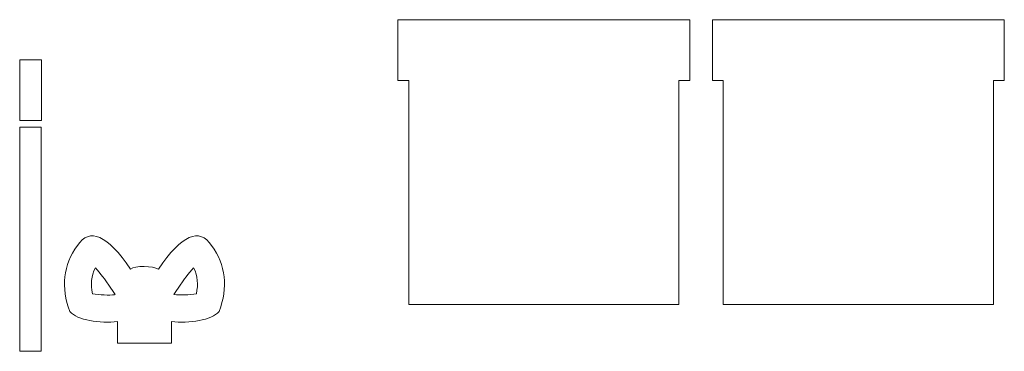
# Model space of a CAD drawing. Header units: millimetres. Extents: x -1146 to 1019, y -763 to 979.
# Tile 63 of 143: x 146 to 252, y -368 to -333. Entities that reach past the tile are written whole.
import ezdxf

# ---------------------------------------------------------------- set-up
doc = ezdxf.new("R2010")
doc.units = ezdxf.units.MM
doc.header["$MEASUREMENT"] = 0
doc.layers.add('Layer 1', color=7, linetype='Continuous')

msp = doc.modelspace()

# ---------------------------------------------------------------- linework, layer by layer
at = {"layer": 'Layer 1', "color": 250, "lineweight": 18}
for points, knots in [([(217.0787, -339.2229), (217.0787, -339.2229), (217.0787, -363.3396), (217.0787, -363.3396), (217.0787, -363.3396), (217.0787, -363.3396), (187.9931, -363.3396), (187.9931, -363.3396), (187.9931, -363.3396), (187.9931, -363.3396), (187.9931, -339.2229), (187.9931, -339.2229), (187.9931, -339.2229), (187.9931, -339.2229), (186.8297, -339.2229), (186.8297, -339.2229), (186.8297, -339.2229), (186.8297, -339.2229), (186.8297, -332.6834), (186.8297, -332.6834), (186.8297, -332.6834), (186.8297, -332.6834), (218.2421, -332.6834), (218.2421, -332.6834), (218.2421, -332.6834), (218.2421, -332.6834), (218.2421, -339.2229), (218.2421, -339.2229), (218.2421, -339.2229), (218.2421, -339.2229), (217.0787, -339.2229), (217.0787, -339.2229)], [0, 0, 0, 0, 0.11111111, 0.11111111, 0.11111111, 0.11111111, 0.22222222, 0.22222222, 0.22222222, 0.22222222, 0.33333333, 0.33333333, 0.33333333, 0.33333333, 0.44444444, 0.44444444, 0.44444444, 0.44444444, 0.55555556, 0.55555556, 0.55555556, 0.55555556, 0.66666667, 0.66666667, 0.66666667, 0.66666667, 0.77777778, 0.77777778, 0.77777778, 0.77777778, 1, 1, 1, 1]), ([(250.9332, -339.2229), (250.9332, -339.2229), (250.9332, -363.3396), (250.9332, -363.3396), (250.9332, -363.3396), (250.9332, -363.3396), (221.8477, -363.3396), (221.8477, -363.3396), (221.8477, -363.3396), (221.8477, -363.3396), (221.8477, -339.2229), (221.8477, -339.2229), (221.8477, -339.2229), (221.8477, -339.2229), (220.6843, -339.2229), (220.6843, -339.2229), (220.6843, -339.2229), (220.6843, -339.2229), (220.6843, -332.6834), (220.6843, -332.6834), (220.6843, -332.6834), (220.6843, -332.6834), (252.0966, -332.6834), (252.0966, -332.6834), (252.0966, -332.6834), (252.0966, -332.6834), (252.0966, -339.2229), (252.0966, -339.2229), (252.0966, -339.2229), (252.0966, -339.2229), (250.9332, -339.2229), (250.9332, -339.2229)], [0, 0, 0, 0, 0.11111111, 0.11111111, 0.11111111, 0.11111111, 0.22222222, 0.22222222, 0.22222222, 0.22222222, 0.33333333, 0.33333333, 0.33333333, 0.33333333, 0.44444444, 0.44444444, 0.44444444, 0.44444444, 0.55555556, 0.55555556, 0.55555556, 0.55555556, 0.66666667, 0.66666667, 0.66666667, 0.66666667, 0.77777778, 0.77777778, 0.77777778, 0.77777778, 1, 1, 1, 1]), ([(146.1196, -337.0037), (146.1196, -337.0037), (148.4465, -337.0037), (148.4465, -337.0037), (148.4465, -337.0037), (148.4465, -337.0037), (148.4465, -343.5434), (148.4465, -343.5434), (148.4465, -343.5434), (148.4465, -343.5434), (146.1196, -343.5434), (146.1196, -343.5434), (146.1196, -343.5434), (146.1196, -343.5434), (146.1196, -337.0037), (146.1196, -337.0037)], [0, 0, 0, 0, 0.2, 0.2, 0.2, 0.2, 0.4, 0.4, 0.4, 0.4, 0.6, 0.6, 0.6, 0.6, 1, 1, 1, 1]), ([(146.1105, -344.2476), (146.1105, -344.2476), (148.4373, -344.2476), (148.4373, -344.2476), (148.4373, -344.2476), (148.4373, -344.2476), (148.4373, -368.3641), (148.4373, -368.3641), (148.4373, -368.3641), (148.4373, -368.3641), (146.1105, -368.3641), (146.1105, -368.3641), (146.1105, -368.3641), (146.1105, -368.3641), (146.1105, -344.2476), (146.1105, -344.2476)], [0, 0, 0, 0, 0.2, 0.2, 0.2, 0.2, 0.4, 0.4, 0.4, 0.4, 0.6, 0.6, 0.6, 0.6, 1, 1, 1, 1]), ([(156.6331, -365.1677), (154.7585, -365.3693), (152.3112, -365.05), (151.5143, -364.083), (151.5143, -364.083), (150.5249, -361.4621), (150.7944, -359.098), (152.323, -356.9905), (152.323, -356.9905), (153.6435, -355.0023), (155.5457, -355.8415), (158.0293, -359.5086), (158.0293, -359.5086), (158.5159, -359.1042), (160.4677, -359.2019), (161.0593, -359.5086), (161.0593, -359.5086), (163.543, -355.8415), (165.4452, -355.0023), (166.7657, -356.9905), (166.7657, -356.9905), (168.2942, -359.098), (168.5636, -361.4621), (167.5743, -364.083), (167.5743, -364.083), (166.7766, -365.0511), (164.3254, -365.3663), (162.4502, -365.1611), (162.4502, -365.1611), (162.4502, -365.1611), (162.4502, -367.4945), (162.4502, -367.4945), (162.4502, -367.4945), (162.4502, -367.4945), (156.6331, -367.4945), (156.6331, -367.4945), (156.6331, -367.4945), (156.6331, -367.4945), (156.6331, -365.1677), (156.6331, -365.1677)], [0, 0, 0, 0, 0.09090909, 0.09090909, 0.09090909, 0.09090909, 0.18181818, 0.18181818, 0.18181818, 0.18181818, 0.27272727, 0.27272727, 0.27272727, 0.27272727, 0.36363636, 0.36363636, 0.36363636, 0.36363636, 0.45454545, 0.45454545, 0.45454545, 0.45454545, 0.54545455, 0.54545455, 0.54545455, 0.54545455, 0.63636364, 0.63636364, 0.63636364, 0.63636364, 0.72727273, 0.72727273, 0.72727273, 0.72727273, 0.81818182, 0.81818182, 0.81818182, 0.81818182, 1, 1, 1, 1]), ([(154.2584, -359.3816), (153.8069, -360.2805), (153.7394, -361.1869), (153.9627, -362.1653), (153.9627, -362.1653), (154.6796, -362.3334), (155.7906, -362.3329), (156.3219, -362.2758), (156.3219, -362.2758), (156.3219, -362.2758), (156.3859, -362.2689), (156.3859, -362.2689), (156.3859, -362.2689), (156.3859, -362.2689), (155.621, -361.1396), (155.621, -361.1396), (155.621, -361.1396), (155.3805, -360.7845), (154.7946, -359.9628), (154.2584, -359.3816)], [0, 0, 0, 0, 0.16666667, 0.16666667, 0.16666667, 0.16666667, 0.33333333, 0.33333333, 0.33333333, 0.33333333, 0.5, 0.5, 0.5, 0.5, 0.66666667, 0.66666667, 0.66666667, 0.66666667, 1, 1, 1, 1]), ([(162.7066, -362.2633), (162.7066, -362.2633), (162.7665, -362.2698), (162.7665, -362.2698), (162.7665, -362.2698), (163.2977, -362.328), (164.4088, -362.3304), (165.1264, -362.1635), (165.1264, -362.1635), (165.3491, -361.186), (165.2814, -360.2799), (164.8302, -359.3816), (164.8302, -359.3816), (164.2941, -359.9628), (163.7081, -360.7845), (163.4675, -361.1396), (163.4675, -361.1396), (163.4675, -361.1396), (162.7066, -362.2633), (162.7066, -362.2633)], [0, 0, 0, 0, 0.16666667, 0.16666667, 0.16666667, 0.16666667, 0.33333333, 0.33333333, 0.33333333, 0.33333333, 0.5, 0.5, 0.5, 0.5, 0.66666667, 0.66666667, 0.66666667, 0.66666667, 1, 1, 1, 1])]:
    msp.add_open_spline(points, degree=3, knots=knots, dxfattribs=at)

doc.saveas('drawing.dxf')
